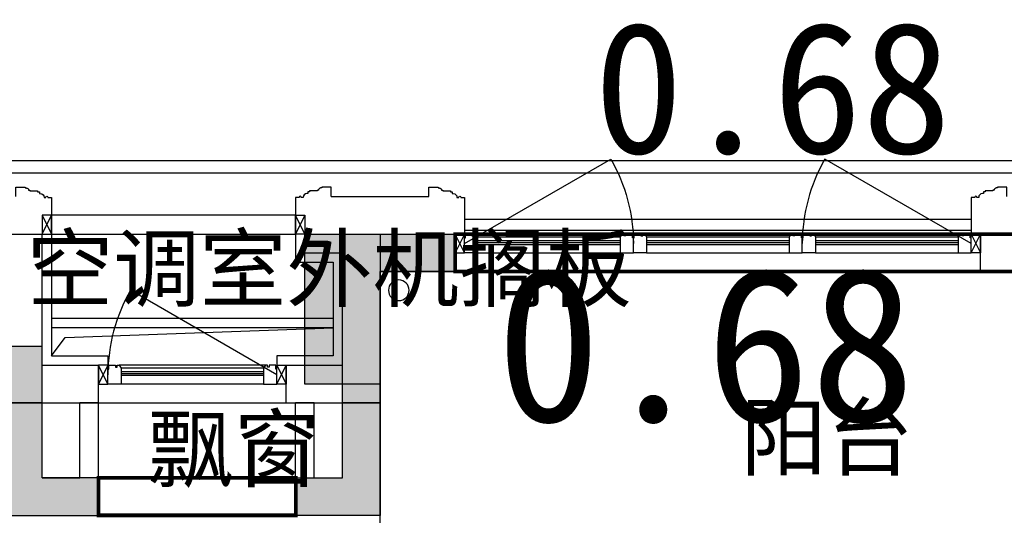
# Model space of a CAD drawing. Header units: millimetres. Extents: x 296296 to 297283, y 219875 to 220035.
# Tile 245 of 256: x 297193.45 to 297198.7, y 220014.79 to 220017.43. Entities that reach past the tile are written whole.
import ezdxf

# ---------------------------------------------------------------- set-up
doc = ezdxf.new("R2010")
doc.units = ezdxf.units.MM
doc.linetypes.add('CONTINOUS', pattern=[0])
doc.layers.add('$面积结果', color=7, linetype='Continuous')
doc.layers.add('面校面积', color=1, linetype='CONTINOUS', lineweight=0)
doc.layers.add('面积-基底-基底-1', color=11, linetype='Continuous', lineweight=0)
doc.styles.add('dw', font='simhei.ttf')
doc.styles.get("Standard").update_dxf_attribs({"font": 'arial.ttf'})

# ---------------------------------------------------------------- blocks, each defined once
blk = doc.blocks.new('wy53eu64i765i57i78i')
for points in [[(989374.9, 192758.4), (989374.9, 191458.4), (988924.9, 191458.4), (988924.9, 191658.4), (989174.9, 191658.4), (989174.9, 192958.4), (989774.9, 192958.4), (989774.9, 192758.4)], [(987374.9, 192158.4), (987374.9, 191458.4), (987874.9, 191458.4), (987874.9, 191658.4), (987574.9, 191658.4), (987574.9, 192358.4), (986974.9, 192358.4), (986974.9, 192158.4)]]:
    blk.add_hatch(color=253).paths.add_polyline_path(points)
at = {"color": 253}
for points in [[(989374.9, 192758.4), (989374.9, 191458.4), (988924.9, 191458.4), (988924.9, 191658.4), (989174.9, 191658.4), (989174.9, 192958.4), (989774.9, 192958.4), (989774.9, 192758.4), (989374.9, 192758.4)], [(987374.9, 192158.4), (987374.9, 191458.4), (987874.9, 191458.4), (987874.9, 191658.4), (987574.9, 191658.4), (987574.9, 192358.4), (986974.9, 192358.4), (986974.9, 192158.4), (987374.9, 192158.4)]]:
    blk.add_lwpolyline(points, close=True, dxfattribs=at)
blk = doc.blocks.new('sayea5yuteaytuytrauyt')
h = blk.add_hatch()
h.set_pattern_fill('钢筋混凝土', color=253, scale=100)
h.set_pattern_definition([(45, (0, 0), (-176.776695, 176.776695), []), (50, (0, 0), (717.26018, -62.75213), [75, -825]), (355, (0, 0), (-138.75133, 752.19213), [60, -660]), (100.4514, (59.8, -5.2), (578.5094, 689.43954), [63.7402, -701.1421]), (46.1842, (0, 200), (1067.24105, -165.519), [112.5, -1237.5]), (96.6356, (88.9, 186.2), (934.6627, 974.1179), [95.6103, -1051.713]), (351.1842, (0, 200), (934.662, 974.1186), [90, -990]), (21, (100, 150), (596.90705, -402.6189), [75, -825]), (326, (100, 150), (243.31533, 725.15005), [60, -660]), (71.4514, (149.74, 116.45), (840.22263, 322.5305), [63.7402, -701.1421]), (37.5, (0, 0), (12.159855, 332.893854), [0, -652, 0, -670, 0, -662.5]), (7.5, (0, 0), (263.06954, 394.41171), [0, -382, 0, -637, 0, -252.5]), (327.5, (-223, 0), (533.822436, -22.55487), [0, -250, 0, -780, 0, -1035]), (317.5, (-323, 0), (583.18617, 100.10498), [0, -325, 0, -518, 0, -735])])
h.paths.add_polyline_path([(1007424.9, 89058.4), (1007424.9, 87258.4), (1007174.9, 87258.4), (1007174.9, 89058.4)])
h.paths.add_polyline_path([(1021574.9, 89058.4), (1021574.9, 87258.4), (1021324.9, 87258.4), (1021324.9, 89058.4)])
h.paths.add_polyline_path([(989374.9, 89058.4), (989374.9, 87258.4), (989124.9, 87258.4), (989124.9, 89058.4)])
h.paths.add_polyline_path([(1039624.9, 89058.4), (1039624.9, 87258.4), (1039374.9, 87258.4), (1039374.9, 89058.4)])
h.paths.add_polyline_path([(1014474.9, 87858.4), (1014474.9, 84858.4), (1014274.9, 84858.4), (1014274.9, 87858.4)])
h.paths.add_polyline_path([(1044574.9, 92958.4), (1044574.9, 91158.4), (1044374.9, 91158.4), (1044374.9, 92758.4), (1044074.9, 92758.4), (1044074.9, 92958.4)])
h.paths.add_polyline_path([(984374.9, 92758.4), (984374.9, 91158.4), (984174.9, 91158.4), (984174.9, 92958.4), (984674.9, 92958.4), (984674.9, 92758.4)])
h.paths.add_polyline_path([(1027974.9, 92758.4), (1027974.9, 91258.4), (1027774.9, 91258.4), (1027774.9, 92958.4), (1028324.9, 92958.4), (1028324.9, 92758.4)])
h.paths.add_polyline_path([(1000974.9, 92958.4), (1000974.9, 91258.4), (1000774.9, 91258.4), (1000774.9, 92758.4), (1000424.9, 92758.4), (1000424.9, 92958.4)])
h.paths.add_polyline_path([(1033174.9, 92958.4), (1033174.9, 91258.4), (1032974.9, 91258.4), (1032974.9, 92758.4), (1032624.9, 92758.4), (1032624.9, 92958.4)])
h.paths.add_polyline_path([(995774.9, 92758.4), (995774.9, 91258.4), (995574.9, 91258.4), (995574.9, 92958.4), (996124.9, 92958.4), (996124.9, 92758.4)])
h.paths.add_polyline_path([(1014874.9, 80258.4), (1014874.9, 80058.4), (1014274.9, 80058.4), (1014274.9, 81858.4), (1014474.9, 81858.4), (1014474.9, 80258.4)])
h.paths.add_polyline_path([(1046674.9, 92358.4), (1046674.9, 90658.4), (1046474.9, 90658.4), (1046474.9, 92158.4), (1046024.9, 92158.4), (1046024.9, 92358.4)])
h.paths.add_polyline_path([(982274.9, 92158.4), (982274.9, 90658.4), (982074.9, 90658.4), (982074.9, 92358.4), (982724.9, 92358.4), (982724.9, 92158.4)])
h.paths.add_polyline_path([(1042874.9, 80058.4), (1042874.9, 79458.4), (1042074.9, 79458.4), (1042074.9, 79658.4), (1042674.9, 79658.4), (1042674.9, 80258.4), (1043624.9, 80258.4), (1043624.9, 80058.4)])
h.paths.add_polyline_path([(1010674.9, 80058.4), (1010674.9, 79458.4), (1009874.9, 79458.4), (1009874.9, 79658.4), (1010474.9, 79658.4), (1010474.9, 80258.4), (1011424.9, 80258.4), (1011424.9, 80058.4)])
h.paths.add_polyline_path([(1018874.9, 79658.4), (1018874.9, 79458.4), (1018074.9, 79458.4), (1018074.9, 80058.4), (1017324.9, 80058.4), (1017324.9, 80258.4), (1018274.9, 80258.4), (1018274.9, 79658.4)])
h.paths.add_polyline_path([(986674.9, 79658.4), (986674.9, 79458.4), (985874.9, 79458.4), (985874.9, 80058.4), (985124.9, 80058.4), (985124.9, 80258.4), (986074.9, 80258.4), (986074.9, 79658.4)])
h.paths.add_polyline_path([(1016574.9, 92758.4), (1016574.9, 91158.4), (1016374.9, 91158.4), (1016374.9, 92158.4), (1016074.9, 92158.4), (1016074.9, 92358.4), (1016374.9, 92358.4), (1016374.9, 92958.4), (1016874.9, 92958.4), (1016874.9, 92758.4)])
h.paths.add_polyline_path([(1012374.9, 92158.4), (1012374.9, 91158.4), (1012174.9, 91158.4), (1012174.9, 92758.4), (1011874.9, 92758.4), (1011874.9, 92958.4), (1012374.9, 92958.4), (1012374.9, 92358.4), (1012674.9, 92358.4), (1012674.9, 92158.4)])
h.paths.add_polyline_path([(1031699.9, 87258.4), (1031699.9, 86658.4), (1029249.9, 86658.4), (1029249.9, 87258.4), (1029449.9, 87258.4), (1029449.9, 86858.4), (1031499.9, 86858.4), (1031499.9, 87258.4)])
h.paths.add_polyline_path([(999499.9, 87258.4), (999499.9, 86658.4), (997049.9, 86658.4), (997049.9, 87258.4), (997249.9, 87258.4), (997249.9, 86858.4), (999299.9, 86858.4), (999299.9, 87258.4)])
h.paths.add_polyline_path([(1029449.9, 89158.4), (1029449.9, 88743.4), (1029249.9, 88743.4), (1029249.9, 89358.4), (1031699.9, 89358.4), (1031699.9, 88743.4), (1031499.9, 88743.4), (1031499.9, 89158.4)])
h.paths.add_polyline_path([(999499.9, 89358.4), (999499.9, 88743.4), (999299.9, 88743.4), (999299.9, 89158.4), (997249.9, 89158.4), (997249.9, 88743.4), (997049.9, 88743.4), (997049.9, 89358.4)])
h.paths.add_polyline_path([(1026174.8, 92958.4), (1026174.8, 90058.4), (1025974.8, 90058.4), (1025974.8, 92758.4), (1025574.9, 92758.4), (1025574.9, 92958.4)])
h.paths.add_polyline_path([(1002774.9, 92758.4), (1002774.9, 90058.4), (1002574.9, 90058.4), (1002574.9, 92958.4), (1003174.9, 92958.4), (1003174.9, 92758.4)])
h.paths.add_polyline_path([(993974.9, 92958.4), (993974.9, 90058.4), (993774.9, 90058.4), (993774.9, 92758.4), (993374.9, 92758.4), (993374.9, 92958.4)])
h.paths.add_polyline_path([(1034974.9, 92758.4), (1034974.9, 90058.4), (1034774.9, 90058.4), (1034774.9, 92958.4), (1035374.9, 92958.4), (1035374.9, 92758.4)])
h.paths.add_polyline_path([(1046674.9, 83408.4), (1046674.9, 80058.4), (1046074.9, 80058.4), (1046074.9, 80258.4), (1046474.9, 80258.4), (1046474.9, 83408.4)])
h.paths.add_polyline_path([(982674.9, 80258.4), (982674.9, 80058.4), (982074.9, 80058.4), (982074.9, 83408.4), (982274.9, 83408.4), (982274.9, 80258.4)])
h.paths.add_polyline_path([(1001674.9, 89358.4), (1001674.9, 86658.4), (1001474.9, 86658.4), (1001474.9, 89158.4), (1000774.9, 89158.4), (1000774.9, 89358.4)])
h.paths.add_polyline_path([(1027274.9, 89158.4), (1027274.9, 86658.4), (1027074.9, 86658.4), (1027074.9, 89358.4), (1027974.9, 89358.4), (1027974.9, 89158.4)])
h.paths.add_polyline_path([(995074.9, 89158.4), (995074.9, 86658.4), (994874.9, 86658.4), (994874.9, 89358.4), (995774.9, 89358.4), (995774.9, 89158.4)])
h.paths.add_polyline_path([(1033874.9, 89358.4), (1033874.9, 86658.4), (1033674.9, 86658.4), (1033674.9, 89158.4), (1032974.9, 89158.4), (1032974.9, 89358.4)])
h.paths.add_polyline_path([(989374.9, 92958.4), (989374.9, 92158.4), (988974.9, 92158.4), (988974.9, 92958.4)])
h.paths.add_polyline_path([(1007574.9, 92958.4), (1007574.9, 92158.4), (1007174.9, 92158.4), (1007174.9, 92958.4)])
h.paths.add_polyline_path([(995074.9, 79658.4), (995074.9, 79258.4), (994374.9, 79258.4), (994374.9, 79658.4)])
h.paths.add_polyline_path([(1002174.9, 79658.4), (1002174.9, 79258.4), (1001474.9, 79258.4), (1001474.9, 79658.4)])
h.paths.add_polyline_path([(1027274.9, 79658.4), (1027274.9, 79258.4), (1026574.9, 79258.4), (1026574.9, 79658.4)])
h.paths.add_polyline_path([(1034374.9, 79658.4), (1034374.9, 79258.4), (1033674.9, 79258.4), (1033674.9, 79658.4)])
h.paths.add_polyline_path([(1039774.9, 92958.4), (1039774.9, 92158.4), (1039374.9, 92158.4), (1039374.9, 92958.4)])
h.paths.add_polyline_path([(1021574.9, 92958.4), (1021574.9, 92158.4), (1021174.9, 92158.4), (1021174.9, 92958.4)])
at = {"color": 253}
blk.add_lwpolyline([(1021574.9, 92958.4), (1021574.9, 92158.4), (1021174.9, 92158.4), (1021174.9, 92958.4), (1021574.9, 92958.4)], close=True, dxfattribs=at)
blk = doc.blocks.new('4uyh5uj6kj67j75rykjtuk7tsik76ykj')
at = {"color": 253}
for s, p in [('空调室外机搁板', (844693.3, 434606.4)), ('阳台', (848495.6, 433705.5)), ('飘窗', (845335.7, 433645))]:
    blk.add_text(s, height=337.59, dxfattribs=at).set_placement(p)
blk = doc.blocks.new('185洋房-中间套（报建版）-旧规')
at = {"color": 253, "linetype": 'Continuous'}
for p, q in [((25000, 12000), (25000, 12500)), ((25000, 12500), (25200, 12500)), ((25200, 12100), (25200, 12500)), ((25350, 12100), (25350, 12500)), ((25350, 12500), (25450, 12500)), ((25450, 11900), (25450, 12500)), ((26500, 11900), (26500, 12500)), ((26500, 12500), (26600, 12500)), ((26600, 12100), (26600, 12500)), ((26800, 12100), (26800, 12500)), ((26800, 12500), (27000, 12500)), ((25350, 12100), (25200, 12100)), ((26800, 12100), (26600, 12100)), ((25000, 11000), (25000, 12000))]:
    blk.add_line(p, q, dxfattribs=at)
at = {"color": 253}
for points in [[(25450, 13400), (25450, 13250), (25250, 13250), (25250, 12750), (25550, 12750), (25550, 12700)], [(26750, 13400), (26750, 12750), (26450, 12750), (26450, 12700)], [(25250, 12950), (26750, 12950)], [(25250, 12900), (26750, 12900)], [(26750, 12750), (26677.3, 12848.3), (25250, 12900)]]:
    blk.add_lwpolyline(points, dxfattribs=at)
blk.add_circle((24900, 13100), 55, dxfattribs=at)
blk = doc.blocks.new('*U1437')
at = {"color": 253}
for points in [[(7970, 815), (7970, 900), (7900, 900), (7900, 820), (7905, 820), (7905, 800), (7940, 800), (7940, 810), (7950, 810), (7950, 800), (7960, 800)], [(8730, 815), (8730, 900), (8800, 900), (8800, 820), (8795, 820), (8795, 800), (8760, 800), (8760, 810), (8750, 810), (8750, 800), (8740, 800)]]:
    blk.add_lwpolyline(points, close=True, dxfattribs=at)
for points in [[(7970, 900), (8730, 900)], [(7970, 855), (8730, 855)], [(7970, 845), (8730, 845)], [(7960, 800), (8740, 800)], [(7970, 835), (8730, 835)], [(7970, 815), (8730, 815)]]:
    blk.add_lwpolyline(points, dxfattribs=at)
blk = doc.blocks.new('185洋房外包（7F）-中间-报建版$0$seyesryhertyheryetrye')
at = {"color": 253}
blk.add_lwpolyline([(22072.7, 23949.6), (22022.7, 23949.6), (22022.7, 23849.6), (22072.7, 23849.6)], close=True, dxfattribs=at)
for points in [[(22022.7, 23849.6), (22072.7, 23949.6)], [(22022.7, 23949.6), (22072.7, 23849.6)]]:
    blk.add_lwpolyline(points, dxfattribs=at)
blk = doc.blocks.new('*U1450')
at = {"color": 253}
blk.add_lwpolyline([(0, 10), (0, -40), (50, -40), (50, -37), (57, -37), (57, -34), (60, -34, 0.414214), (67, -27), (67, -24), (74, -24), (74, -21), (115, -21), (115, -16), (125, -16), (125, -6), (130, -6, 0.403991), (150, 15), (160, 15), (160, 12.5, 1), (170, 12.5), (170, 15), (190, 15), (190, 210)], format="xyb", dxfattribs=at)
blk = doc.blocks.new('185洋房外包（7F）-中间-报建版')
at = {"color": 253, "linetype": 'Continuous'}
for p, q in [((17607.4, 23849.6), (16207.4, 23849.6)), ((17607.4, 23649.6), (17607.4, 23849.6)), ((20907.4, 23849.6), (20407.4, 23849.6)), ((20407.4, 23649.6), (20407.4, 23849.6)), ((21207.4, 23849.6), (20907.4, 23849.6)), ((21207.4, 23749.6), (21207.4, 23849.6)), ((22607.4, 23149.6), (22607.4, 23849.6)), ((23357.4, 23849.6), (22607.4, 23849.6)), ((21007.4, 23149.6), (21007.4, 23749.6)), ((21207.4, 23749.6), (21007.4, 23749.6)), ((17607.4, 23649.6), (16207.4, 23649.6)), ((20807.4, 23649.6), (20407.4, 23649.6)), ((20807.4, 22949.6), (20807.4, 23649.6)), ((21307.4, 23149.6), (21007.4, 23149.6)), ((21307.4, 22949.6), (21307.4, 23149.6)), ((22607.4, 23149.6), (22307.4, 23149.6)), ((22307.4, 22949.6), (22307.4, 23149.6)), ((21307.4, 22949.6), (20807.4, 22949.6)), ((22807.4, 22949.6), (22307.4, 22949.6))]:
    blk.add_line(p, q, dxfattribs=at)
at = {"color": 253}
for points in [[(11907.4, 24239.6), (28007.4, 24239.6)], [(11907.4, 24174.6), (28007.4, 24174.6)], [(21067.4, 24049.6), (20547.4, 24049.6)], [(20357.4, 23929.6), (17657.4, 23929.6)], [(20357.4, 23869.6), (17657.4, 23869.6)], [(20407.4, 23649.6), (17607.4, 23649.6)], [(22307.4, 22949.6), (21307.4, 22949.6)]]:
    blk.add_lwpolyline(points, dxfattribs=at)
for points in [[(17657.4, 23799.6), (18436.8, 24249.6, -0.131652), (18557.4, 23799.6)], [(20357.4, 23799.6), (19577.9, 24249.6, 0.131652), (19457.4, 23799.6)], [(21357.4, 23099.6), (22136.8, 23549.6, -0.131652), (22257.4, 23099.6)]]:
    blk.add_lwpolyline(points, format="xyb", dxfattribs=at)
blk.add_lwpolyline([(21257.4, 23949.6), (22557.4, 23949.6), (22557.4, 23849.6), (21257.4, 23849.6)], close=True, dxfattribs=at)
at = {"color": 253, "xscale": -1, "rotation": 180}
for name, p in [('*U1450', (17467.4, 24059.6)), ('*U1450', (21067.4, 24059.6)), ('185洋房外包（7F）-中间-报建版$0$seyesryhertyheryetrye', (-1665.3, 47699.2)), ('*U1437', (13457.4, 23949.6)), ('185洋房外包（7F）-中间-报建版$0$seyesryhertyheryetrye', (234.7, 46999.2))]:
    blk.add_blockref(name, p, dxfattribs=at)
at = {"color": 253, "rotation": 180}
for name, p in [('*U1450', (20547.4, 24059.6)), ('*U1450', (22747.4, 24059.6)), ('185洋房外包（7F）-中间-报建版$0$seyesryhertyheryetrye', (39680.1, 47699.2)), ('*U1437', (26457.4, 24649.6)), ('*U1437', (27357.4, 24649.6)), ('*U1437', (28257.4, 24649.6)), ('185洋房外包（7F）-中间-报建版$0$seyesryhertyheryetrye', (43380.1, 46999.2))]:
    blk.add_blockref(name, p, dxfattribs=at)
at = {"color": 253}
blk.add_blockref('185洋房外包（7F）-中间-报建版$0$seyesryhertyheryetrye', (-815.3, 0), dxfattribs=at)
at = {"color": 253, "xscale": -1}
blk.add_blockref('185洋房外包（7F）-中间-报建版$0$seyesryhertyheryetrye', (44630.1, 0), dxfattribs=at)

msp = doc.modelspace()

# ---------------------------------------------------------------- block references
at = {"xscale": 0.001, "yscale": 0.001, "zscale": 0.001}
for name, p in [('wy53eu64i765i57i78i', (296205.9972, 219823.3273)), ('sayea5yuteaytuytrauyt', (296173.7972, 219923.3273)), ('4uyh5uj6kj67j75rykjtuk7tsik76ykj', (296348.7972, 219581.3273))]:
    msp.add_blockref(name, p, dxfattribs=at)

# ---------------------------------------------------------------- texts
at = {"layer": '面校面积', "color": 5, "style": 'dw'}
msp.add_text('0.68', height=0.7, dxfattribs=at).set_placement((297196.5118, 220016.7166))

# ---------------------------------------------------------------- next in the draw order: block references
at = {"xscale": -0.001, "yscale": 0.001, "zscale": 0.001}
msp.add_blockref('185洋房-中间套（报建版）-旧规', (297220.372, 220002.8858), dxfattribs=at)

# ---------------------------------------------------------------- next in the draw order: linework, layer by layer
at = {"layer": '面积-基底-基底-1', "color": 5, "const_width": 0.02}
for points in [[(297195.772, 220016.2858), (297199.172, 220016.2858), (297199.172, 220016.0858), (297195.772, 220016.0858)], [(297194.923, 220014.9858), (297193.872, 220014.9858), (297193.872, 220014.7858), (297194.923, 220014.7858)]]:
    msp.add_lwpolyline(points, close=True, dxfattribs=at)

# ---------------------------------------------------------------- next in the draw order: block references
at = {"xscale": -0.001, "yscale": 0.001, "zscale": 0.001}
msp.add_blockref('185洋房外包（7F）-中间-报建版', (297216.1794, 219992.4362), dxfattribs=at)

# ---------------------------------------------------------------- next in the draw order: texts
at = {"layer": '$面积结果', "color": 5, "style": 'dw'}
msp.add_text('0.68', height=0.82066, dxfattribs=at).set_placement((297195.9906, 220015.2863))

doc.saveas('drawing.dxf')
